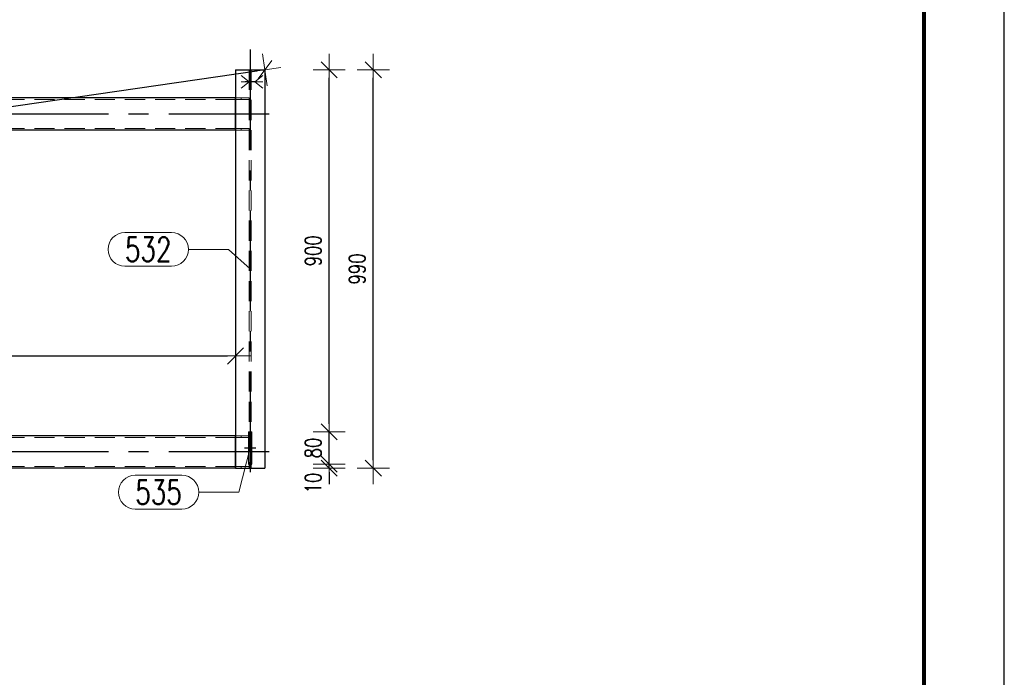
# Model space of a CAD drawing. Header units: millimetres. Extents: x -865 to -353, y 11941 to 12314.
# Tile 8 of 9: x -481 to -359, y 12069 to 12150. Entities that reach past the tile are written whole.
import ezdxf

# ---------------------------------------------------------------- set-up
doc = ezdxf.new("R2010")
doc.units = ezdxf.units.MM
doc.header["$LTSCALE"] = 10
doc.linetypes.add('HIDDEN', pattern=[0.375, 0.25, -0.125])
doc.linetypes.add('MITTE', pattern=[2, 1.25, -0.25, 0.25, -0.25])
doc.layers.get('Defpoints').update_dxf_attribs({"color": 1})
doc.layers.add('_FORMATKA', color=8, linetype='Continuous', plot=False)
for name, color, linetype, lineweight in [('_RAMKA', 7, 'Continuous', 35), ('PS_Bolt', 4, 'Continuous', 13), ('PS_DIM', 4, 'Continuous', 13), ('PS_Hidden', 2, 'HIDDEN', 9), ('PS_Pos', 1, 'Continuous', 15), ('PS_Shape', 161, 'Continuous', 30), ('PS_SOLID', 7, 'Continuous', 30)]:
    doc.layers.add(name, color=color, linetype=linetype, lineweight=lineweight)
doc.layers.add('PS_Mid', color=5, linetype='MITTE')
doc.styles.add('simplex', font='simplex.shx', dxfattribs={"width": 0.75})
doc.dimstyles.new('1_20_PRZ', dxfattribs={"dimtxt": 2, "dimasz": 1, "dimexe": 2, "dimexo": 5, "dimgap": 1, "dimtad": 1, "dimdec": 0, "dimlfac": 20, "dimtxsty": 'simplex', "dimblk": 'dimznak', "dimcen": 2, "dimse1": 1, "dimse2": 1, "dimclrd": 256, "dimclrt": 4, "dimadec": 1, "dimazin": 0, "dimtfac": 1, "dimtdec": 0, "dimtix": 1, "dimtmove": 2, "dimatfit": 3, "dimldrblk": 'dim-grot', "dimfxl": 1, "dimarcsym": 0})

# ---------------------------------------------------------------- blocks, each defined once
blk = doc.blocks.new('dimznak')
at = {"color": 0}
for points in [[(0, 2), (0, -2)], [(-2, 0), (2, 0)]]:
    blk.add_lwpolyline(points, dxfattribs=at)
at = {"color": 2}
blk.add_lwpolyline([(1, 1), (-1, -1)], dxfattribs=at)
blk = doc.blocks.new('*D67')
at = {"layer": 'Defpoints', "color": 0, "transparency": 16777216}
for p in [(-452.4, 12095.23), (-442.77, 12095.23), (-450.77, 12094.73)]:
    blk.add_point(p, dxfattribs=at)
at = {"layer": 'PS_DIM', "lineweight": -2, "transparency": 16777216}
for p, q in [((-442.77, 12096.23), (-442.77, 12097.23)), ((-442.77, 12094.73), (-442.77, 12095.23)), ((-442.77, 12093.73), (-442.77, 12092.73))]:
    blk.add_line(p, q, dxfattribs=at)
for p, rotation in [((-442.77, 12095.23), 270), ((-442.77, 12094.73), 90)]:
    blk.add_blockref('dimznak', p, dxfattribs=dict(at, rotation=rotation))
at = {"layer": 'PS_DIM', "color": 4, "transparency": 16777216, "insert": (-444.77, 12092.87), "char_height": 2, "attachment_point": 5, "rotation": 90, "style": 'simplex'}
blk.add_mtext('10', dxfattribs=at)
blk = doc.blocks.new('dim-grot')
blk.add_hatch(color=256).paths.add_polyline_path([(0, 0), (-2, 0.5), (-2, -0.5)])
blk.add_lwpolyline([(0, 0), (-2, 0.5), (-2, -0.5), (0, 0)])
blk = doc.blocks.new('*D68')
at = {"layer": 'Defpoints', "color": 0, "transparency": 16777216}
for p in [(-452.4, 12099.23), (-442.77, 12099.23), (-452.4, 12095.23)]:
    blk.add_point(p, dxfattribs=at)
at = {"layer": 'PS_DIM', "lineweight": -2, "transparency": 16777216}
for p, q in [((-442.77, 12100.23), (-442.77, 12101.23)), ((-442.77, 12095.23), (-442.77, 12099.23)), ((-442.77, 12094.23), (-442.77, 12093.23))]:
    blk.add_line(p, q, dxfattribs=at)
for p, rotation in [((-442.77, 12099.23), 270), ((-442.77, 12095.23), 90)]:
    blk.add_blockref('dimznak', p, dxfattribs=dict(at, rotation=rotation))
at = {"layer": 'PS_DIM', "color": 4, "transparency": 16777216, "insert": (-444.77, 12097.23), "char_height": 2, "attachment_point": 5, "rotation": 90, "style": 'simplex'}
blk.add_mtext('80', dxfattribs=at)
blk = doc.blocks.new('*D69')
at = {"layer": 'Defpoints', "color": 0, "transparency": 16777216}
for p in [(-450.77, 12144.23), (-442.77, 12144.23), (-452.4, 12099.23)]:
    blk.add_point(p, dxfattribs=at)
at = {"layer": 'PS_DIM', "lineweight": -2, "transparency": 16777216}
blk.add_line((-442.77, 12100.23), (-442.77, 12143.23), dxfattribs=at)
for p, rotation in [((-442.77, 12144.23), 90), ((-442.77, 12099.23), 270)]:
    blk.add_blockref('dimznak', p, dxfattribs=dict(at, rotation=rotation))
at = {"layer": 'PS_DIM', "color": 4, "transparency": 16777216, "insert": (-444.77, 12121.73), "char_height": 2, "attachment_point": 5, "rotation": 90, "style": 'simplex'}
blk.add_mtext('900', dxfattribs=at)
blk = doc.blocks.new('*D70')
at = {"layer": 'Defpoints', "color": 0, "transparency": 16777216}
for p in [(-450.77, 12144.23), (-437.29, 12144.23), (-450.77, 12094.73)]:
    blk.add_point(p, dxfattribs=at)
at = {"layer": 'PS_DIM', "lineweight": -2, "transparency": 16777216}
blk.add_line((-437.29, 12095.73), (-437.29, 12143.23), dxfattribs=at)
for p, rotation in [((-437.29, 12144.23), 90), ((-437.29, 12094.73), 270)]:
    blk.add_blockref('dimznak', p, dxfattribs=dict(at, rotation=rotation))
at = {"layer": 'PS_DIM', "color": 4, "transparency": 16777216, "insert": (-439.29, 12119.48), "char_height": 2, "attachment_point": 5, "rotation": 90, "style": 'simplex'}
blk.add_mtext('990', dxfattribs=at)
blk = doc.blocks.new('*D73')
at = {"layer": 'Defpoints', "color": 0, "transparency": 16777216}
for p in [(-620.23, 12108.66), (-454.42, 12108.66), (-454.42, 12108.66)]:
    blk.add_point(p, dxfattribs=at)
at = {"layer": 'PS_DIM', "lineweight": -2, "transparency": 16777216}
blk.add_line((-619.23, 12108.66), (-455.42, 12108.66), dxfattribs=at)
at = {"layer": 'PS_DIM', "lineweight": -2, "transparency": 16777216, "rotation": 180}
blk.add_blockref('dimznak', (-620.23, 12108.66), dxfattribs=at)
at = {"layer": 'PS_DIM', "lineweight": -2, "transparency": 16777216}
blk.add_blockref('dimznak', (-454.42, 12108.66), dxfattribs=at)
at = {"layer": 'PS_DIM', "color": 4, "transparency": 16777216, "insert": (-537.32, 12110.66), "char_height": 2, "attachment_point": 5, "style": 'simplex'}
blk.add_mtext('3316', dxfattribs=at)
blk = doc.blocks.new('*D74')
at = {"layer": 'Defpoints', "color": 0, "transparency": 16777216}
for p in [(-450.77, 12144.23), (-450.77, 12144.23), (-793.69, 12094.73)]:
    blk.add_point(p, dxfattribs=at)
at = {"layer": 'PS_DIM', "lineweight": -2, "transparency": 16777216}
blk.add_line((-792.7, 12094.87), (-451.76, 12144.09), dxfattribs=at)
for p, rotation in [((-450.77, 12144.23), 8.213944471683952), ((-793.69, 12094.73), 188.213944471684)]:
    blk.add_blockref('dimznak', p, dxfattribs=dict(at, rotation=rotation))
at = {"layer": 'PS_DIM', "color": 4, "transparency": 16777216, "insert": (-629.72, 12120.51), "char_height": 2, "attachment_point": 5, "rotation": 8.2139, "style": 'simplex'}
blk.add_mtext('6929', dxfattribs=at)
blk = doc.blocks.new('*U16')
at = {"layer": '_FORMATKA', "lineweight": -3}
blk.add_lwpolyline([(-500, 0), (0, 0), (0, 297), (-500, 297)], close=True, dxfattribs=at)
at = {"layer": '_RAMKA', "lineweight": -3, "const_width": 0.5}
blk.add_lwpolyline([(-470, 10), (-10, 10), (-10, 287), (-470, 287)], close=True, dxfattribs=at)
blk = doc.blocks.new('*X111')
at = {"color": 4, "linetype": 'Continuous'}
for p, q in [((-453.71, 12143.53), (-452.71, 12142.73)), ((-451.03, 12143.53), (-452.03, 12142.73)), ((-452.71, 12142.73), (-453.71, 12141.93)), ((-451.03, 12142.73), (-453.71, 12142.73)), ((-452.03, 12142.73), (-451.03, 12141.93))]:
    blk.add_line(p, q, dxfattribs=at)
blk = doc.blocks.new('*X118')
at = {"layer": 'PS_Hidden', "color": 2, "linetype": 'HIDDEN'}
for p, q in [((-452.71, 12144.23), (-452.71, 12094.73)), ((-452.48, 12144.23), (-452.48, 12094.73)), ((-452.71, 12143.28), (-452.48, 12143.28)), ((-452.71, 12142.18), (-452.48, 12142.18)), ((-454.42, 12140.53), (-790.04, 12140.53)), ((-454.42, 12140.73), (-453.73, 12140.73)), ((-453.73, 12140.53), (-454.42, 12140.53)), ((-453.73, 12140.53), (-453.73, 12140.73)), ((-453.73, 12140.73), (-452.73, 12140.73)), ((-452.73, 12140.53), (-453.73, 12140.53)), ((-452.73, 12140.73), (-452.73, 12140.53)), ((-454.42, 12136.93), (-790.04, 12136.93)), ((-454.42, 12136.93), (-453.73, 12136.93)), ((-453.73, 12136.73), (-453.73, 12136.93)), ((-453.73, 12136.93), (-452.73, 12136.93)), ((-452.73, 12136.93), (-452.73, 12136.73)), ((-453.73, 12136.73), (-454.42, 12136.73)), ((-452.73, 12136.73), (-453.73, 12136.73)), ((-454.42, 12098.53), (-790.04, 12098.53)), ((-454.42, 12098.73), (-453.73, 12098.73)), ((-453.73, 12098.53), (-454.42, 12098.53)), ((-453.73, 12098.53), (-453.73, 12098.73)), ((-453.73, 12098.73), (-452.73, 12098.73)), ((-452.73, 12098.53), (-453.73, 12098.53)), ((-452.4, 12097.68), (-452.8, 12097.68)), ((-452.73, 12098.73), (-452.73, 12098.53)), ((-452.4, 12096.78), (-452.8, 12096.78)), ((-454.42, 12094.93), (-790.04, 12094.93)), ((-454.42, 12094.93), (-453.73, 12094.93)), ((-453.73, 12094.73), (-453.73, 12094.93)), ((-453.73, 12094.93), (-452.73, 12094.93)), ((-452.73, 12094.93), (-452.73, 12094.73))]:
    blk.add_line(p, q, dxfattribs=at)
at = {"layer": 'PS_Mid', "color": 5, "linetype": 'MITTE'}
for p, q in [((-452.6, 12146.73), (-452.6, 12092.23)), ((-451.98, 12142.73), (-453.21, 12142.73)), ((-450.23, 12138.73), (-794.23, 12138.73)), ((-450.23, 12096.73), (-794.23, 12096.73)), ((-453.3, 12097.23), (-451.9, 12097.23))]:
    blk.add_line(p, q, dxfattribs=at)
at = {"layer": 'PS_SOLID', "color": 7, "linetype": 'Continuous'}
for p, q in [((-454.42, 12144.23), (-450.77, 12144.23)), ((-454.42, 12144.23), (-454.42, 12094.73)), ((-450.77, 12144.23), (-450.77, 12094.73)), ((-454.42, 12140.73), (-790.04, 12140.73)), ((-454.42, 12136.73), (-454.42, 12140.73)), ((-454.42, 12136.73), (-790.04, 12136.73)), ((-452.8, 12099.23), (-452.4, 12099.23)), ((-452.8, 12099.23), (-452.8, 12095.23)), ((-452.4, 12095.23), (-452.4, 12099.23)), ((-454.42, 12098.73), (-790.04, 12098.73)), ((-454.42, 12094.73), (-454.42, 12098.73)), ((-452.8, 12095.23), (-452.4, 12095.23)), ((-454.42, 12094.73), (-790.04, 12094.73)), ((-454.42, 12094.73), (-450.77, 12094.73))]:
    blk.add_line(p, q, dxfattribs=at)
blk = doc.blocks.new('*X123')
at = {"color": 1}
for p, q in [((-468.17, 12124.01), (-462.38, 12124.01)), ((-460.28, 12121.91), (-455.28, 12121.91)), ((-452.6, 12119.48), (-455.28, 12121.91)), ((-468.17, 12119.81), (-462.38, 12119.81))]:
    blk.add_line(p, q, dxfattribs=at)
for centre, start, end in [((-468.17, 12121.91), 90, 270), ((-462.38, 12121.91), 270, 90)]:
    blk.add_arc(centre, 2.1, start, end, dxfattribs=at)
at = {"color": 30, "style": 'simplex', "width": 0.75}
blk.add_text('532', height=3, dxfattribs=at).set_placement((-468.17, 12120.41))
blk = doc.blocks.new('*X124')
at = {"color": 1}
for p, q in [((-452.6, 12097.23), (-453.99, 12091.74)), ((-466.88, 12093.84), (-461.09, 12093.84)), ((-458.99, 12091.74), (-453.99, 12091.74)), ((-466.88, 12089.64), (-461.09, 12089.64))]:
    blk.add_line(p, q, dxfattribs=at)
for centre, start, end in [((-466.88, 12091.74), 90, 270), ((-461.09, 12091.74), 270, 90)]:
    blk.add_arc(centre, 2.1, start, end, dxfattribs=at)
at = {"color": 30, "style": 'simplex', "width": 0.75}
blk.add_text('535', height=3, dxfattribs=at).set_placement((-466.88, 12090.24))

msp = doc.modelspace()

# ---------------------------------------------------------------- block references
at = {"layer": 'PS_Bolt', "color": 4}
msp.add_blockref('*X111', (0, 0), dxfattribs=at)
at = {"layer": 'PS_DIM'}
msp.add_blockref('*U16', (-358.844, 11940.852), dxfattribs=at)
at = {"layer": 'PS_Pos'}
for name in ['*X123', '*X124']:
    msp.add_blockref(name, (0, 0), dxfattribs=at)
at = {"layer": 'PS_Shape', "color": 136}
msp.add_blockref('*X118', (0, 0), dxfattribs=at)

# ---------------------------------------------------------------- dimensions: what is measured, and where the dimension line sits
at = {"layer": 'PS_DIM'}
for base, p1, p2, angle, picture, middle, dimtype in [((-450.771, 12144.228), (-793.686, 12094.728), (-450.771, 12144.228), 8.21394, '*D74', (-629.724, 12120.509), 129), ((-442.771, 12095.228), (-450.771, 12094.728), (-452.396, 12095.228), 90, '*D67', (-444.771, 12092.87), 128)]:
    dim = msp.add_linear_dim(base=base, p1=p1, p2=p2, angle=angle, dimstyle='1_20_PRZ', dxfattribs=at)
    dim.commit()
    dim.dimension.update_dxf_attribs({"geometry": picture, "text_midpoint": middle, "dimtype": dimtype})
for base, p1, p2, picture, middle in [((-442.771, 12144.228), (-452.396, 12099.228), (-450.771, 12144.228), '*D69', (-444.771, 12121.728)), ((-437.292, 12144.228), (-450.771, 12094.728), (-450.771, 12144.228), '*D70', (-439.292, 12119.478)), ((-442.771, 12099.228), (-452.396, 12095.228), (-452.396, 12099.228), '*D68', (-444.771, 12097.228))]:
    dim = msp.add_linear_dim(base=base, p1=p1, p2=p2, angle=90, dimstyle='1_20_PRZ', dxfattribs=at)
    dim.commit()
    dim.dimension.update_dxf_attribs({"geometry": picture, "text_midpoint": middle})
dim = msp.add_linear_dim(base=(-454.421, 12108.66), p1=(-620.228, 12108.66), p2=(-454.421, 12108.66), dimstyle='1_20_PRZ', dxfattribs=at)
dim.commit()
dim.dimension.update_dxf_attribs({"geometry": '*D73', "text_midpoint": (-537.325, 12110.66)})

doc.saveas('drawing.dxf')
